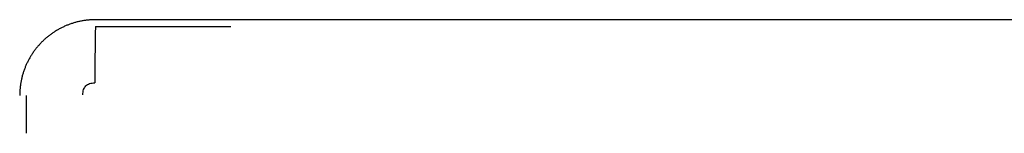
# Model space of a CAD drawing. Header units: millimetres. Extents: x 8 to 387, y 12 to 257.
# Tile 6 of 11: x 169.51 to 195.32, y 254.51 to 257.49. Entities that reach past the tile are written whole.
import ezdxf

# ---------------------------------------------------------------- set-up
doc = ezdxf.new("R2010")
doc.units = ezdxf.units.MM

msp = doc.modelspace()

# ---------------------------------------------------------------- linework, layer by layer
at = {"color": 7, "linetype": 'Continuous', "lineweight": 30}
for p, q in [((242.5, 257.491), (171.5, 257.491)), ((169.684, 255.5), (169.688, 255.501)), ((169.685, 254.513), (169.684, 255.5))]:
    msp.add_line(p, q, dxfattribs=at)
at = {"color": 7, "linetype": 'Continuous', "lineweight": 30, "flags": 128}
msp.add_lwpolyline([(171.5, 257.316), (173.275, 257.315), (175.046, 257.315)], dxfattribs=at)
at = {"color": 7, "linetype": 'Continuous', "lineweight": 30}
for points, knots in [([(171.5, 257.491), (171.476, 257.491), (171.424, 257.491), (171.342, 257.485), (171.253, 257.477), (171.166, 257.464), (171.079, 257.447), (170.994, 257.427), (170.91, 257.403), (170.828, 257.375), (170.746, 257.344), (170.665, 257.309), (170.585, 257.27), (170.508, 257.227), (170.432, 257.181), (170.358, 257.132), (170.288, 257.081), (170.22, 257.026), (170.154, 256.969), (170.091, 256.908), (170.03, 256.845), (169.972, 256.778), (169.917, 256.709), (169.864, 256.637), (169.816, 256.563), (169.771, 256.488), (169.729, 256.412), (169.691, 256.334), (169.656, 256.253), (169.624, 256.171), (169.596, 256.087), (169.572, 256.002), (169.552, 255.915), (169.535, 255.829), (169.523, 255.742), (169.514, 255.656), (169.509, 255.575), (169.509, 255.523), (169.509, 255.5)], [0, 0, 0, 0, 0.0222828, 0.0506203, 0.0789578, 0.1072953, 0.1356328, 0.1634644, 0.191296, 0.2191276, 0.2469591, 0.2752967, 0.3036342, 0.3319717, 0.3603092, 0.3886468, 0.4164783, 0.4443099, 0.4721415, 0.4999731, 0.5283106, 0.5566481, 0.5849856, 0.6133232, 0.6416607, 0.6694923, 0.6973238, 0.7251554, 0.752987, 0.7813245, 0.809662, 0.8379996, 0.8663371, 0.8946746, 0.9225062, 0.9503377, 0.9781693, 1, 1, 1, 1]), ([(171.165, 255.52), (171.167, 255.567), (171.171, 255.634), (171.207, 255.712), (171.242, 255.758), (171.288, 255.793), (171.366, 255.829), (171.433, 255.833), (171.48, 255.835)], [0, 0, 0, 0, 0.272859, 0.389702, 0.500066, 0.610421, 0.727236, 1, 1, 1, 1])]:
    msp.add_open_spline(points, degree=3, knots=knots, dxfattribs=at)
msp.add_open_spline([(171.5, 257.316), (171.497, 257.291), (171.492, 257.241), (171.486, 256.898), (171.481, 256.413), (171.481, 256.028), (171.48, 255.835)], degree=3, dxfattribs=at)

doc.saveas('drawing.dxf')
